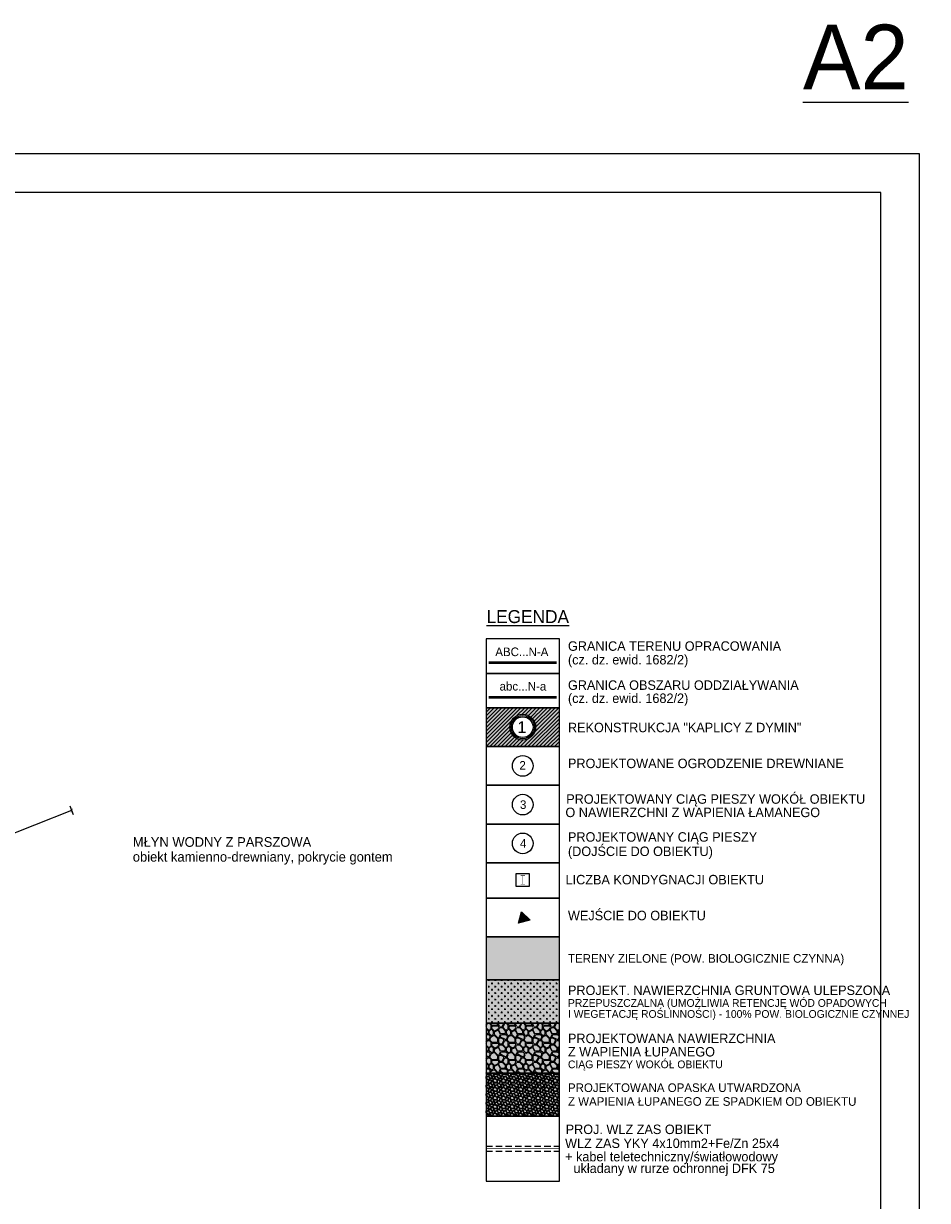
# Model space of a CAD drawing. Extents: x 7460161 to 7461537, y 5624691 to 5625913.
# Tile 21 of 26: x 7460354 to 7460459, y 5625773 to 5625910. Entities that reach past the tile are written whole.
import ezdxf
from ezdxf.enums import TextEntityAlignment as Align

# ---------------------------------------------------------------- set-up
doc = ezdxf.new("R2010")
doc.units = 0
doc.header["$MEASUREMENT"] = 0
doc.linetypes.add('DASHED', pattern=[0.75, 0.5, -0.25])
for name, color, linetype in [('az_ogrodzenie', 10, 'Continuous'), ('ELEK GNIAZDA', 234, 'Continuous'), ('hatch_kostka_R&F', 9, 'Continuous'), ('hatch_PROKON', 4, 'Continuous'), ('opisy_PROKON', 3, 'Continuous'), ('opisy_R&F', 3, 'Continuous'), ('ozn_graficzne_PROKON', 5, 'Continuous'), ('ozn_graficzne_R&F', 5, 'Continuous'), ('widoki_PROKON', 4, 'Continuous'), ('widoki_R&F', 4, 'Continuous'), ('wymiary_PROKON', 3, 'Continuous'), ('wymiary_R&F', 3, 'Continuous')]:
    doc.layers.add(name, color=color, linetype=linetype)
doc.layers.add('az_zieleń', color=7, linetype='Continuous', lineweight=5, true_color=0x00b32d)
doc.styles.add('TECH', font='FL Pismo Techniczne.ttf')
doc.dimstyles.new('K_1-500', dxfattribs={"dimscale": 5, "dimtxt": 0.12, "dimasz": 0.007, "dimexe": 10, "dimexo": 50, "dimgap": 0.04, "dimtad": 1, "dimrnd": 0.01, "dimzin": 1, "dimtxsty": 'TECH', "dimblk": 'SS', "dimcen": 0, "dimdle": 10, "dimse1": 1, "dimse2": 1, "dimclrd": 256, "dimclre": 256, "dimclrt": 7, "dimazin": 0, "dimtfac": 1, "dimtix": 1, "dimtmove": 1, "dimatfit": 3, "dimfxl": 1, "dimtfill": 1, "dimtfillclr": 256, "dimtolj": 1, "dimtzin": 0, "dimlwd": -1, "dimarcsym": 0})

# ---------------------------------------------------------------- blocks, each defined once
blk = doc.blocks.new('SS')
blk.add_line((0, -15), (0, 15))
at = {"const_width": 1.5}
blk.add_lwpolyline([(-5, -5), (5, 5)], dxfattribs=at)
blk = doc.blocks.new('*D25')
at = {"layer": 'Defpoints', "color": 0, "linetype": 'ByBlock'}
for p in [(7460359.03, 5625818.64), (7460322.16, 5625804.12), (7460322.32, 5625803.7)]:
    blk.add_point(p, dxfattribs=at)
at = {"layer": 'wymiary_R&F', "linetype": 'ByBlock'}
blk.add_line((7460359.16, 5625818.2), (7460322.36, 5625803.71), dxfattribs=at)
at = {"layer": 'wymiary_R&F', "linetype": 'ByBlock', "xscale": 0.035, "yscale": 0.035, "zscale": 0.035}
for p, rotation in [((7460359.2, 5625818.22), 21.48856122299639), ((7460322.32, 5625803.7), 201.4885612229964)]:
    blk.add_blockref('SS', p, dxfattribs=dict(at, rotation=rotation))
at = {"layer": 'wymiary_R&F', "color": 7, "linetype": 'ByBlock', "insert": (7460340.55, 5625811.48), "char_height": 0.6, "attachment_point": 5, "rotation": 21.4886, "style": 'TECH', "bg_fill": 3, "box_fill_scale": 1.25, "bg_fill_color": 256, "bg_fill_true_color": 13158600, "bg_fill_transparency": 0}
blk.add_mtext('\\A1;39,63', dxfattribs=at)

msp = doc.modelspace()

# ---------------------------------------------------------------- hatches: boundary and pattern name
at = {"linetype": 'Continuous'}
h = msp.add_hatch(color=4, dxfattribs=at)
h.dxf.hatch_style = 1
h.paths.add_polyline_path([(7460411.454, 5625806.452), (7460412.427, 5625805.465), (7460411.086, 5625805.116)])
at = {"layer": 'az_zieleń', "transparency": 33554470}
h = msp.add_hatch(color=256, dxfattribs=at)
h.dxf.hatch_style = 1
h.paths.add_polyline_path([(7460407.328, 5625798.534), (7460415.835, 5625798.534), (7460415.835, 5625803.534), (7460407.328, 5625803.534)])
at = {"layer": 'az_zieleń', "true_color": 0xb2a500, "transparency": 33554470}
h = msp.add_hatch(color=54, dxfattribs=at)
h.dxf.hatch_style = 1
h.paths.add_polyline_path([(7460407.328, 5625793.534), (7460415.835, 5625793.534), (7460415.835, 5625798.534), (7460407.328, 5625798.534)])
at = {"layer": 'hatch_kostka_R&F', "linetype": 'ByBlock', "transparency": 33554521}
h = msp.add_hatch(dxfattribs=at)
h.set_pattern_fill('CROSS', color=256, scale=1.5)
h.set_pattern_definition([(0, (93.42374, 100.6415), (0.375, 0.375), [0.1875, -0.5625]), (90, (93.5175, 100.54775), (-0.375, 0.375), [0.1875, -0.5625])])
h.paths.add_polyline_path([(7460407.328, 5625793.534), (7460415.835, 5625793.534), (7460415.835, 5625798.534), (7460407.328, 5625798.534)])
at = {"layer": 'hatch_kostka_R&F', "linetype": 'ByBlock', "true_color": 0xd2d2cf, "transparency": 33554559}
msp.add_hatch(color=254, dxfattribs=at).paths.add_polyline_path([(7460407.328, 5625787.72), (7460415.835, 5625787.72), (7460415.835, 5625793.534), (7460407.328, 5625793.534)])
at = {"layer": 'hatch_kostka_R&F', "linetype": 'ByBlock'}
h = msp.add_hatch(dxfattribs=at)
h.set_pattern_fill('mosaic', color=256, scale=2, pattern_type=2)
h.set_pattern_definition([(0, (9.8953, 0.1), (2, 2), [0.1, -0.1, 0.2, -1.6]), (0, (9.0953, 0.2), (2, 2), [0.5, -1.5]), (0, (8.9953, 0.3), (2, 2), [0.5, -1.5]), (0, (9.8953, 0.8), (2, 2), [0.1, -1.9]), (0, (8.8953, 1), (2, 2), [0.3, -1.7]), (0, (8.8953, 1.1), (2, 2), [0.3, -1.7]), (0, (10.0953, 1.2), (2, 2), [0.6, -1.4]), (0, (9.9953, 1.3), (2, 2), [0.6, -1.4]), (0, (9.4953, 1.5), (2, 2), [0.2, -1.8]), (0, (9.5953, 1.6), (2, 2), [0.1, -1.9]), (0, (8.6953, 1.8), (2, 2), [0.1, -0.1, 0.1, -1.7]), (90, (8.6953, 1.4), (-2, 2), [0.3, -1.7]), (90, (8.7953, 0.7), (-2, 2), [0.1, -0.2, 0.1, -0.2, 0.4, -1]), (90, (8.9953, 1.9), (-2, 2), [0.1, -1.9]), (90, (9.2953, 1), (-2, 2), [0.1, -1.9]), (90, (9.3953, 1.5), (-2, 2), [0.1, -1.9]), (90, (9.5953, 0.4), (-2, 2), [0.2, -1.8]), (90, (9.6953, 0.3), (-2, 2), [0.3, -1.7]), (90, (9.7953, 1.5), (-2, 2), [0.2, -0.1, 0.2, -1.5]), (90, (9.8953, 0.9), (-2, 2), [0.4, -1.6]), (90, (9.9953, 0.9), (-2, 2), [0.2, -1.8]), (90, (10.1953, 0.2), (-2, 2), [0.4, -1.6]), (90, (10.2953, 0.2), (-2, 2), [0.3, -1.7]), (45, (9.4953, 0.3), (0, 2.00000000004), [0.14142134, -2.6870057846]), (45, (9.7953, 0.8), (0, 2.00000000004), [0.14142134, -2.6870057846]), (45, (9.9953, 1.1), (0, 2.00000000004), [0.14142134, -2.6870057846]), (45, (8.5953, 1.3), (0, 2.00000000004), [0.14142134, -2.6870057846]), (45, (8.7953, 1.7), (0, 2.00000000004), [0.14142134, -2.6870057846]), (45, (9.6953, 0.6), (0, 2.00000000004), [0.282842, -2.545585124]), (45, (9.8953, 1.9), (0, 2.00000000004), [0.282842, -2.545585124]), (135, (9.7953, 0), (-2.00000000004, 2e-16), [0.282842, -2.545585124]), (135, (9.8953, 0.1), (-2.00000000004, 2e-16), [0.282842, -2.545585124]), (135, (10.1953, 0.6), (-2.00000000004, 2e-16), [0.282842, -2.545585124]), (135, (9.8953, 1.3), (-2.00000000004, 2e-16), [0.282842, -2.545585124]), (135, (9.9953, 1.3), (-2.00000000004, 2e-16), [0.282842, -2.545585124]), (135, (9.5953, 0.7), (-2.00000000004, 2e-16), [0.424264, -2.404163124]), (135, (10.2953, 0.6), (-2.00000000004, 2e-16), [0.424264, -2.404163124]), (135, (9.5953, 0.6), (-2.00000000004, 2e-16), [0.5656854, -2.262741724]), (135, (8.6953, 1.8), (-2.00000000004, 2e-16), [0.5656854, -2.262741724]), (135, (8.6953, 1.7), (-2.00000000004, 2e-16), [0.5656854, -2.262741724]), (135, (8.7953, 0.6), (-2.00000000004, 2e-16), [0.14142134, -2.6870057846]), (135, (8.7953, 1.1), (-2.00000000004, 2e-16), [0.14142134, -2.6870057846]), (26.5650512, (9.9953, 0.1), (2, 8e-10), [0.22360678, -4.24852916]), (26.5650512, (9.5953, 0.7), (2, 8e-10), [0.22360678, -4.24852916]), (26.5650512, (10.2953, 0.5), (2, 8e-10), [0.4472136, -4.024922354]), (26.5650512, (10.2953, 0.6), (2, 8e-10), [0.4472136, -4.024922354]), (63.43494882, (9.6953, 1.6), (1e-10, 2), [0.2236, -2.236, 0.4472, -1.5653359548]), (63.43494882, (8.6953, 0.8), (1e-10, 2), [0.22360678, -4.24852916]), (63.43494882, (8.9953, 0), (1e-10, 2), [0.22360678, -4.24852916]), (63.43494882, (8.7953, 0.8), (1e-10, 2), [0.22360678, -4.24852916]), (63.43494882, (9.7953, 1.7), (1e-10, 2), [0.22360678, -4.24852916]), (63.43494882, (9.6953, 1.6), (1e-10, 2), [0.22360678, -4.24852916]), (63.43494882, (9.2953, 1.1), (1e-10, 2), [0.4472136, -4.024922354]), (63.43494882, (9.1953, 1.1), (1e-10, 2), [0.4472136, -4.024922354]), (116.5650512, (8.8953, 1.1), (-8e-10, 2), [0.22360678, -4.24852916]), (116.5650512, (8.9953, 0.2), (-8e-10, 2), [0.4472136, -4.024922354]), (116.5650512, (8.9953, 0.3), (-8e-10, 2), [0.4472136, -4.024922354]), (153.43494882, (9.3953, 1.6), (-2, 1e-10), [0.4472136, -4.024922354]), (153.43494882, (9.5953, 1.6), (-2, 1e-10), [0.670820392, -3.801315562])])
h.paths.add_polyline_path([(7460407.328, 5625787.72), (7460415.835, 5625787.72), (7460415.835, 5625793.534), (7460407.328, 5625793.534)])
at = {"layer": 'hatch_kostka_R&F', "linetype": 'ByBlock', "true_color": 0xf4f6b7, "transparency": 33554559}
msp.add_hatch(color=254, dxfattribs=at).paths.add_polyline_path([(7460407.328, 5625782.72), (7460415.835, 5625782.72), (7460415.835, 5625787.72), (7460407.328, 5625787.72)])
at = {"layer": 'hatch_kostka_R&F', "linetype": 'ByBlock'}
h = msp.add_hatch(dxfattribs=at)
h.set_pattern_fill('mosaic', color=256, pattern_type=2)
h.set_pattern_definition([(0, (9.1953, 0.05), (1, 1), [0.05, -0.05, 0.1, -0.8]), (0, (8.7953, 0.1), (1, 1), [0.25, -0.75]), (0, (8.7453, 0.15), (1, 1), [0.25, -0.75]), (0, (9.1953, 0.4), (1, 1), [0.05, -0.95]), (0, (8.6953, 0.5), (1, 1), [0.15, -0.85]), (0, (8.6953, 0.55), (1, 1), [0.15, -0.85]), (0, (9.2953, 0.6), (1, 1), [0.3, -0.7]), (0, (9.2453, 0.65), (1, 1), [0.3, -0.7]), (0, (8.9953, 0.75), (1, 1), [0.1, -0.9]), (0, (9.0453, 0.8), (1, 1), [0.05, -0.95]), (0, (8.5953, 0.9), (1, 1), [0.05, -0.05, 0.05, -0.85]), (90, (8.5953, 0.7), (-1, 1), [0.15, -0.85]), (90, (8.6453, 0.35), (-1, 1), [0.05, -0.1, 0.05, -0.1, 0.2, -0.5]), (90, (8.7453, 0.95), (-1, 1), [0.05, -0.95]), (90, (8.8953, 0.5), (-1, 1), [0.05, -0.95]), (90, (8.9453, 0.75), (-1, 1), [0.05, -0.95]), (90, (9.0453, 0.2), (-1, 1), [0.1, -0.9]), (90, (9.0953, 0.15), (-1, 1), [0.15, -0.85]), (90, (9.1453, 0.75), (-1, 1), [0.1, -0.05, 0.1, -0.75]), (90, (9.1953, 0.45), (-1, 1), [0.2, -0.8]), (90, (9.2453, 0.45), (-1, 1), [0.1, -0.9]), (90, (9.3453, 0.1), (-1, 1), [0.2, -0.8]), (90, (9.3953, 0.1), (-1, 1), [0.15, -0.85]), (45, (8.9953, 0.15), (0, 1.00000000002), [0.07071067, -1.3435028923]), (45, (9.1453, 0.4), (0, 1.00000000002), [0.07071067, -1.3435028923]), (45, (9.2453, 0.55), (0, 1.00000000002), [0.07071067, -1.3435028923]), (45, (8.5453, 0.65), (0, 1.00000000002), [0.07071067, -1.3435028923]), (45, (8.6453, 0.85), (0, 1.00000000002), [0.07071067, -1.3435028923]), (45, (9.0953, 0.3), (0, 1.00000000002), [0.141421, -1.272792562]), (45, (9.1953, 0.95), (0, 1.00000000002), [0.141421, -1.272792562]), (135, (9.1453, 0), (-1.00000000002, 1e-16), [0.141421, -1.272792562]), (135, (9.1953, 0.05), (-1.00000000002, 1e-16), [0.141421, -1.272792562]), (135, (9.3453, 0.3), (-1.00000000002, 1e-16), [0.141421, -1.272792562]), (135, (9.1953, 0.65), (-1.00000000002, 1e-16), [0.141421, -1.272792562]), (135, (9.2453, 0.65), (-1.00000000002, 1e-16), [0.141421, -1.272792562]), (135, (9.0453, 0.35), (-1.00000000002, 1e-16), [0.212132, -1.202081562]), (135, (9.3953, 0.3), (-1.00000000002, 1e-16), [0.212132, -1.202081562]), (135, (9.0453, 0.3), (-1.00000000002, 1e-16), [0.2828427, -1.131370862]), (135, (8.5953, 0.9), (-1.00000000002, 1e-16), [0.2828427, -1.131370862]), (135, (8.5953, 0.85), (-1.00000000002, 1e-16), [0.2828427, -1.131370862]), (135, (8.6453, 0.3), (-1.00000000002, 1e-16), [0.07071067, -1.3435028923]), (135, (8.6453, 0.55), (-1.00000000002, 1e-16), [0.07071067, -1.3435028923]), (26.5650512, (9.2453, 0.05), (1, 4e-10), [0.11180339, -2.12426458]), (26.5650512, (9.0453, 0.35), (1, 4e-10), [0.11180339, -2.12426458]), (26.5650512, (9.3953, 0.25), (1, 4e-10), [0.2236068, -2.012461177]), (26.5650512, (9.3953, 0.3), (1, 4e-10), [0.2236068, -2.012461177]), (63.43494882, (9.0953, 0.8), (5e-11, 1), [0.1118, -1.118, 0.2236, -0.7826679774]), (63.43494882, (8.5953, 0.4), (5e-11, 1), [0.11180339, -2.12426458]), (63.43494882, (8.7453, 0), (5e-11, 1), [0.11180339, -2.12426458]), (63.43494882, (8.6453, 0.4), (5e-11, 1), [0.11180339, -2.12426458]), (63.43494882, (9.1453, 0.85), (5e-11, 1), [0.11180339, -2.12426458]), (63.43494882, (9.0953, 0.8), (5e-11, 1), [0.11180339, -2.12426458]), (63.43494882, (8.8953, 0.55), (5e-11, 1), [0.2236068, -2.012461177]), (63.43494882, (8.8453, 0.55), (5e-11, 1), [0.2236068, -2.012461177]), (116.5650512, (8.6953, 0.55), (-4e-10, 1), [0.11180339, -2.12426458]), (116.5650512, (8.7453, 0.1), (-4e-10, 1), [0.2236068, -2.012461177]), (116.5650512, (8.7453, 0.15), (-4e-10, 1), [0.2236068, -2.012461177]), (153.43494882, (8.9453, 0.8), (-1, 5e-11), [0.2236068, -2.012461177]), (153.43494882, (9.0453, 0.8), (-1, 5e-11), [0.335410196, -1.900657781])])
h.paths.add_polyline_path([(7460407.328, 5625782.72), (7460415.835, 5625782.72), (7460415.835, 5625787.72), (7460407.328, 5625787.72)])
at = {"layer": 'hatch_PROKON'}
h = msp.add_hatch(dxfattribs=at)
h.set_pattern_fill('ANSI31', color=256, scale=2.5, style=0)
h.set_pattern_definition([(45, (7460346.44655, 5625778.48046), (-0.2209709, 0.2209709), [])])
h.paths.add_polyline_path([(7460407.328, 5625825.647), (7460415.835, 5625825.647), (7460415.835, 5625830.147), (7460407.328, 5625830.147)])
h.paths.add_polyline_path([(7460413.081, 5625827.897, 1), (7460410.081, 5625827.897, 1)], flags=16)
at = {"layer": 'hatch_PROKON', "transparency": 33554483}
h = msp.add_hatch(color=200, dxfattribs=at)
h.paths.add_polyline_path([(7460407.328, 5625825.647), (7460415.835, 5625825.647), (7460415.835, 5625830.147), (7460407.328, 5625830.147)])
h.paths.add_polyline_path([(7460413.081, 5625827.897, 1), (7460410.081, 5625827.897, 1)], flags=16)

# ---------------------------------------------------------------- linework, layer by layer
at = {"color": 4}
msp.add_lwpolyline([(7460407.328, 5625808.034), (7460415.835, 5625808.034), (7460415.835, 5625812.147), (7460407.328, 5625812.147)], close=True, dxfattribs=at)
at = {"color": 7, "linetype": 'ByBlock', "const_width": 0.05}
msp.add_lwpolyline([(7460411.331, 5625809.647), (7460411.831, 5625809.647), (7460411.581, 5625809.647), (7460411.581, 5625810.647), (7460411.831, 5625810.647), (7460411.331, 5625810.647)], dxfattribs=at)
at = {"layer": 'az_ogrodzenie', "color": 106, "linetype": 'DASHED', "ltscale": 3, "true_color": 0x00671f, "const_width": 0.3}
msp.add_lwpolyline([(7460407.638, 5625835.374), (7460415.519, 5625835.374)], dxfattribs=at)
msp.add_lwpolyline([(7460407.638, 5625835.374), (7460415.519, 5625835.374)], dxfattribs=at)
at = {"layer": 'az_ogrodzenie', "color": 30, "linetype": 'DASHED', "ltscale": 3, "const_width": 0.3}
msp.add_lwpolyline([(7460407.638, 5625831.374), (7460415.519, 5625831.374)], dxfattribs=at)
at = {"layer": 'Defpoints'}
msp.add_lwpolyline([(7460160.67, 5625684.501), (7460457.67, 5625684.501), (7460457.67, 5625894.501), (7460160.67, 5625894.501)], close=True, dxfattribs=at)
at = {"layer": 'ELEK GNIAZDA', "color": 10, "linetype": 'DASHED', "ltscale": 2, "const_width": 0.075}
msp.add_lwpolyline([(7460407.328, 5625778.948), (7460415.835, 5625778.948)], dxfattribs=at)
at = {"layer": 'ozn_graficzne_PROKON', "color": 3}
msp.add_lwpolyline([(7460412.331, 5625809.397), (7460410.831, 5625809.397), (7460410.831, 5625810.897), (7460412.331, 5625810.897)], close=True, dxfattribs=at)
at = {"layer": 'ozn_graficzne_PROKON', "color": 4}
msp.add_lwpolyline([(7460411.454, 5625806.452), (7460412.427, 5625805.465), (7460411.086, 5625805.116)], close=True, dxfattribs=at)
at = {"layer": 'ozn_graficzne_PROKON', "color": 3}
for centre, radius in [((7460411.581, 5625827.897), 1.5), ((7460411.581, 5625827.897), 1.35), ((7460411.581, 5625827.897), 1.2), ((7460411.581, 5625823.397), 1.2), ((7460411.581, 5625818.897), 1.2), ((7460411.581, 5625814.397), 1.2)]:
    msp.add_circle(centre, radius, dxfattribs=at)
at = {"layer": 'ozn_graficzne_R&F'}
msp.add_lwpolyline([(7460171.67, 5625689.001), (7460453.17, 5625689.001), (7460453.17, 5625890.001), (7460171.67, 5625890.001)], close=True, dxfattribs=at)
at = {"layer": 'widoki_PROKON', "color": 4}
for points in [[(7460407.328, 5625834.147), (7460415.835, 5625834.147), (7460415.835, 5625838.147), (7460407.328, 5625838.147)], [(7460407.328, 5625834.147), (7460415.835, 5625834.147), (7460415.835, 5625838.147), (7460407.328, 5625838.147)], [(7460407.328, 5625830.147), (7460415.835, 5625830.147), (7460415.835, 5625834.147), (7460407.328, 5625834.147)], [(7460407.328, 5625830.147), (7460415.835, 5625830.147), (7460415.835, 5625834.147), (7460407.328, 5625834.147)], [(7460407.328, 5625825.647), (7460415.835, 5625825.647), (7460415.835, 5625830.147), (7460407.328, 5625830.147)], [(7460407.328, 5625821.147), (7460415.835, 5625821.147), (7460415.835, 5625825.647), (7460407.328, 5625825.647)], [(7460407.328, 5625816.647), (7460415.835, 5625816.647), (7460415.835, 5625821.147), (7460407.328, 5625821.147)], [(7460407.328, 5625812.147), (7460415.835, 5625812.147), (7460415.835, 5625816.647), (7460407.328, 5625816.647)], [(7460407.328, 5625803.534), (7460415.835, 5625803.534), (7460415.835, 5625808.034), (7460407.328, 5625808.034)], [(7460407.328, 5625775.175), (7460415.835, 5625775.175), (7460415.835, 5625782.72), (7460407.328, 5625782.72)]]:
    msp.add_lwpolyline(points, close=True, dxfattribs=at)
at = {"layer": 'widoki_R&F', "color": 4}
for points in [[(7460407.328, 5625798.534), (7460415.835, 5625798.534), (7460415.835, 5625803.534), (7460407.328, 5625803.534)], [(7460407.328, 5625793.534), (7460415.835, 5625793.534), (7460415.835, 5625798.534), (7460407.328, 5625798.534)], [(7460407.328, 5625787.72), (7460415.835, 5625787.72), (7460415.835, 5625793.534), (7460407.328, 5625793.534)], [(7460407.328, 5625782.72), (7460415.835, 5625782.72), (7460415.835, 5625787.72), (7460407.328, 5625787.72)]]:
    msp.add_lwpolyline(points, close=True, dxfattribs=at)
at = {"layer": 'wymiary_PROKON', "color": 4, "linetype": 'DASHED', "ltscale": 1.5}
for points in [[(7460407.328, 5625779.248), (7460415.835, 5625779.248)], [(7460407.328, 5625778.648), (7460415.835, 5625778.648)]]:
    msp.add_lwpolyline(points, dxfattribs=at)

# ---------------------------------------------------------------- texts
at = {"layer": 'az_ogrodzenie', "color": 106, "linetype": 'DASHED', "ltscale": 0.3, "true_color": 0x00671f, "style": 'TECH'}
msp.add_text('ABC...N-A', height=1, dxfattribs=at).set_placement((7460411.478, 5625836.647), align=Align.MIDDLE_CENTER)
msp.add_text('ABC...N-A', height=1, dxfattribs=at).set_placement((7460411.478, 5625836.647), align=Align.MIDDLE_CENTER)
at = {"layer": 'az_ogrodzenie', "color": 30, "linetype": 'DASHED', "ltscale": 0.3, "style": 'TECH'}
msp.add_text('abc...N-a', height=1, dxfattribs=at).set_placement((7460411.607, 5625832.647), align=Align.MIDDLE_CENTER)
msp.add_text('abc...N-a', height=1, dxfattribs=at).set_placement((7460411.607, 5625832.647), align=Align.MIDDLE_CENTER)
at = {"layer": 'Defpoints', "style": 'TECH'}
msp.add_text('%%UA2', height=7.5, dxfattribs=at).set_placement((7460444.136, 5625905.736), align=Align.MIDDLE_LEFT)
at = {"layer": 'opisy_PROKON', "style": 'TECH'}
for s, height, p in [('GRANICA TERENU OPRACOWANIA', 1.1, (7460416.835, 5625837.315)), ('GRANICA TERENU OPRACOWANIA', 1.1, (7460416.835, 5625837.315)), ('(cz. dz. ewid. 1682/2)', 1.1, (7460416.835, 5625835.731)), ('(cz. dz. ewid. 1682/2)', 1.1, (7460416.835, 5625835.731)), ('GRANICA OBSZARU ODDZIAŁYWANIA', 1.1, (7460416.835, 5625832.78)), ('GRANICA OBSZARU ODDZIAŁYWANIA', 1.1, (7460416.835, 5625832.78)), ('(cz. dz. ewid. 1682/2)', 1.1, (7460416.835, 5625831.254)), ('(cz. dz. ewid. 1682/2)', 1.1, (7460416.835, 5625831.254)), ('REKONSTRUKCJA "KAPLICY Z DYMIN"', 1.1, (7460416.835, 5625827.857)), ('PROJEKTOWANE OGRODZENIE DREWNIANE', 1.1, (7460416.835, 5625823.687)), ('PROJEKTOWANY CIĄG PIESZY WOKÓŁ OBIEKTU ', 1.1, (7460416.637, 5625819.549)), ('O NAWIERZCHNI Z WAPIENIA ŁAMANEGO', 1.1, (7460416.54, 5625817.997)), ('PROJEKTOWANY CIĄG PIESZY', 1.1, (7460416.835, 5625815.145)), ('(DOJŚCIE DO OBIEKTU)', 1.1, (7460416.835, 5625813.477)), ('LICZBA KONDYGNACJI OBIEKTU', 1.1, (7460416.559, 5625810.187)), ('WEJŚCIE DO OBIEKTU', 1.1, (7460416.835, 5625806.018)), ('PROJEKT. NAWIERZCHNIA GRUNTOWA ULEPSZONA', 1.1, (7460416.835, 5625797.336)), ('PRZEPUSZCZALNA (UMOŻLIWIA RETENCJĘ WÓD OPADOWYCH', 0.9, (7460416.835, 5625795.862)), ('I WEGETACJĘ ROŚLINNOŚCI) - 100%%% POW. BIOLOGICZNIE CZYNNEJ', 0.9, (7460416.835, 5625794.586)), ('PROJEKTOWANA NAWIERZCHNIA', 1.1, (7460416.835, 5625791.745)), ('Z WAPIENIA ŁUPANEGO', 1.1, (7460416.835, 5625790.196)), ('CIĄG PIESZY WOKÓŁ OBIEKTU', 0.9, (7460416.835, 5625788.732)), ('PROJ. WLZ ZAS OBIEKT', 1.1, (7460416.568, 5625781.185))]:
    msp.add_text(s, height=height, dxfattribs=at).set_placement(p, align=Align.MIDDLE_LEFT)
for s, p in [('WLZ ZAS YKY 4x10mm2+Fe/Zn 25x4', (7460416.5, 5625779.017)), ('+ kabel teletechniczny/światłowodowy', (7460416.5, 5625777.464)), ('układany w rurze ochronnej DFK 75', (7460417.48, 5625776.111))]:
    msp.add_text(s, height=1.1, dxfattribs=at).set_placement(p)
at = {"layer": 'opisy_R&F', "style": 'TECH'}
for s, p in [('TERENY ZIELONE (POW. BIOLOGICZNIE CZYNNA)', (7460416.835, 5625801.034)), ('PROJEKTOWANA OPASKA UTWARDZONA', (7460416.835, 5625786.02)), ('Z WAPIENIA ŁUPANEGO ZE SPADKIEM OD OBIEKTU', (7460416.835, 5625784.42))]:
    msp.add_text(s, height=1, dxfattribs=at).set_placement(p, align=Align.MIDDLE_LEFT)
at = {"layer": 'ozn_graficzne_PROKON', "color": 2, "style": 'TECH'}
msp.add_text('%%ULEGENDA', height=1.5, dxfattribs=at).set_placement((7460407.375, 5625840.737), align=Align.MIDDLE_LEFT)
at = {"layer": 'ozn_graficzne_PROKON', "color": 1, "style": 'TECH'}
for s, height, p in [('1', 1.375, (7460411.486, 5625827.897)), ('2', 1, (7460411.568, 5625823.461)), ('3', 1, (7460411.632, 5625818.897)), ('4', 1, (7460411.632, 5625814.397))]:
    msp.add_text(s, height=height, dxfattribs=at).set_placement(p, align=Align.MIDDLE_CENTER)
at = {"layer": 'ozn_graficzne_PROKON', "color": 3, "style": 'TECH'}
for s, p in [('MŁYN WODNY Z PARSZOWA', (7460366.286, 5625814.559)), ('obiekt kamienno-drewniany, pokrycie gontem', (7460366.286, 5625812.839))]:
    msp.add_text(s, height=1.125, dxfattribs=at).set_placement(p, align=Align.MIDDLE_LEFT)

# ---------------------------------------------------------------- next in the draw order: dimensions: what is measured, and where the dimension line sits
at = {"layer": 'wymiary_R&F', "linetype": 'ByBlock'}
dim = msp.add_aligned_dim(p1=(7460359.03, 5625818.639), p2=(7460322.157, 5625804.123), distance=0.454, dimstyle='K_1-500', dxfattribs=at)
dim.commit()
dim.dimension.update_dxf_attribs({"geometry": '*D25', "text_midpoint": (7460340.555, 5625811.479)})

doc.saveas('drawing.dxf')
